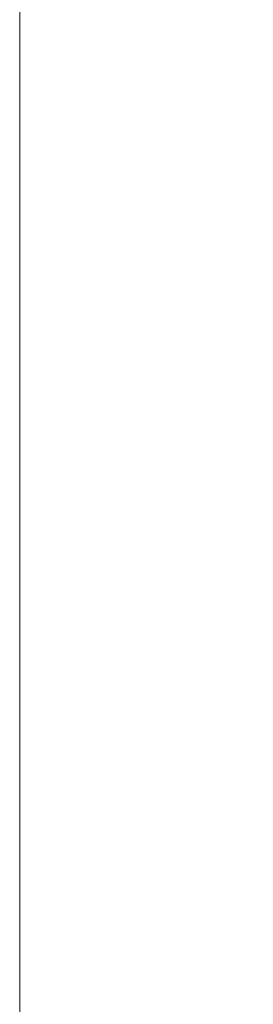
# Model space of a CAD drawing. Header units: millimetres. Extents: x -79464 to -76785, y -3788210 to -3782955.
# Tile 50 of 131: x -78332.67162 to -78332.66932, y -3785138.97348 to -3785138.96379. Entities that reach past the tile are written whole.
import ezdxf

# ---------------------------------------------------------------- set-up
doc = ezdxf.new("R2010")
doc.units = ezdxf.units.MM
doc.header["$LTSCALE"] = 8
doc.header["$MEASUREMENT"] = 0
doc.layers.add('VPM TEMPLATE', color=7, linetype='Continuous')

msp = doc.modelspace()

# ---------------------------------------------------------------- linework, layer by layer
at = {"layer": 'VPM TEMPLATE', "color": 7, "lineweight": 9}
for points in [[(-78327.5190875, -3785142.0659724), (-78327.5190875, -3785139.1339935), (-78328.4623166, -3785139.1339935), (-78328.7763142, -3785139.4776327), (-78331.5713876, -3785139.4776327), (-78331.5713876, -3785139.9759096), (-78332.6716155, -3785139.9759096), (-78332.6716155, -3785137.3568878)], [(-78332.6716155, -3785138.4479423), (-78332.6716155, -3785138.9474465), (-78332.6716155, -3785139.4457233), (-78332.6716155, -3785139.9452275), (-78332.6716155, -3785139.9759096), (-78331.5713876, -3785139.9759096), (-78331.7605279, -3785139.9759096), (-78332.6085688, -3785139.9759096), (-78332.6716155, -3785139.9759096), (-78332.6716155, -3785137.3568878)], [(-78332.6716155, -3785138.4479423), (-78332.6716155, -3785138.9474465), (-78332.6716155, -3785139.4457233), (-78332.6716155, -3785139.9452275), (-78332.6716155, -3785139.9759096), (-78331.5713876, -3785139.9759096), (-78331.7605279, -3785139.9759096), (-78332.6085688, -3785139.9759096), (-78332.6716155, -3785139.9759096), (-78332.6716155, -3785137.3568878)], [(-78332.6716155, -3785138.4479423), (-78332.6716155, -3785138.9474465), (-78332.6716155, -3785139.4457233), (-78332.6716155, -3785139.9452275), (-78332.6716155, -3785139.9759096), (-78331.5713876, -3785139.9759096), (-78331.7605279, -3785139.9759096), (-78332.6085688, -3785139.9759096), (-78332.6716155, -3785139.9759096), (-78332.6716155, -3785137.3568878)], [(-78332.6716155, -3785138.4479423), (-78332.6716155, -3785138.9474465), (-78332.6716155, -3785139.4457233), (-78332.6716155, -3785139.9452275), (-78332.6716155, -3785139.9759096), (-78331.5713876, -3785139.9759096), (-78331.7605279, -3785139.9759096), (-78332.6085688, -3785139.9759096), (-78332.6716155, -3785139.9759096), (-78332.6716155, -3785137.3568878)], [(-78332.6716155, -3785138.4479423), (-78332.6716155, -3785138.9474465), (-78332.6716155, -3785139.4457233), (-78332.6716155, -3785139.9452275), (-78332.6716155, -3785139.9759096), (-78331.5713876, -3785139.9759096), (-78331.7605279, -3785139.9759096), (-78332.6085688, -3785139.9759096), (-78332.6716155, -3785139.9759096), (-78332.6716155, -3785137.3568878)], [(-78332.6716155, -3785138.4479423), (-78332.6716155, -3785138.9474465), (-78332.6716155, -3785139.4457233), (-78332.6716155, -3785139.9452275), (-78332.6716155, -3785139.9759096), (-78331.5713876, -3785139.9759096), (-78331.7605279, -3785139.9759096), (-78332.6085688, -3785139.9759096), (-78332.6716155, -3785139.9759096), (-78332.6716155, -3785137.3568878)], [(-78332.6716155, -3785138.4479423), (-78332.6716155, -3785138.9474465), (-78332.6716155, -3785139.4457233), (-78332.6716155, -3785139.9452275), (-78332.6716155, -3785139.9759096), (-78331.5713876, -3785139.9759096), (-78331.7605279, -3785139.9759096), (-78332.6085688, -3785139.9759096), (-78332.6716155, -3785139.9759096), (-78332.6716155, -3785137.3568878)], [(-78332.6716155, -3785138.4479423), (-78332.6716155, -3785138.9474465), (-78332.6716155, -3785139.4457233), (-78332.6716155, -3785139.9452275), (-78332.6716155, -3785139.9759096), (-78331.5713876, -3785139.9759096), (-78331.7605279, -3785139.9759096), (-78332.6085688, -3785139.9759096), (-78332.6716155, -3785139.9759096), (-78332.6716155, -3785137.3568878)], [(-78332.6716155, -3785138.4479423), (-78332.6716155, -3785138.9474465), (-78332.6716155, -3785139.4457233), (-78332.6716155, -3785139.9452275), (-78332.6716155, -3785139.9759096), (-78331.5713876, -3785139.9759096), (-78331.7605279, -3785139.9759096), (-78332.6085688, -3785139.9759096), (-78332.6716155, -3785139.9759096), (-78332.6716155, -3785137.3568878)], [(-78332.6716155, -3785138.4479423), (-78332.6716155, -3785138.9474465), (-78332.6716155, -3785139.4457233), (-78332.6716155, -3785139.9452275), (-78332.6716155, -3785139.9759096), (-78331.5713876, -3785139.9759096), (-78331.7605279, -3785139.9759096), (-78332.6085688, -3785139.9759096), (-78332.6716155, -3785139.9759096), (-78332.6716155, -3785137.3568878)], [(-78332.6716155, -3785138.4479423), (-78332.6716155, -3785138.9474465), (-78332.6716155, -3785139.4457233), (-78332.6716155, -3785139.9452275), (-78332.6716155, -3785139.9759096), (-78331.5713876, -3785139.9759096), (-78331.7605279, -3785139.9759096), (-78332.6085688, -3785139.9759096), (-78332.6716155, -3785139.9759096), (-78332.6716155, -3785137.3568878)], [(-78332.6716155, -3785138.4479423), (-78332.6716155, -3785138.9474465), (-78332.6716155, -3785139.4457233), (-78332.6716155, -3785139.9452275), (-78332.6716155, -3785139.9759096), (-78331.5713876, -3785139.9759096), (-78331.7605279, -3785139.9759096), (-78332.6085688, -3785139.9759096), (-78332.6716155, -3785139.9759096), (-78332.6716155, -3785137.3568878)], [(-78332.6716155, -3785138.4479423), (-78332.6716155, -3785138.9474465), (-78332.6716155, -3785139.4457233), (-78332.6716155, -3785139.9452275), (-78332.6716155, -3785139.9759096), (-78331.5713876, -3785139.9759096), (-78331.7605279, -3785139.9759096), (-78332.6085688, -3785139.9759096), (-78332.6716155, -3785139.9759096), (-78332.6716155, -3785137.3568878)], [(-78332.6716155, -3785138.4479423), (-78332.6716155, -3785138.9474465), (-78332.6716155, -3785139.4457233), (-78332.6716155, -3785139.9452275), (-78332.6716155, -3785139.9759096), (-78331.5713876, -3785139.9759096), (-78331.7605279, -3785139.9759096), (-78332.6085688, -3785139.9759096), (-78332.6716155, -3785139.9759096), (-78332.6716155, -3785137.3568878)], [(-78332.6716155, -3785138.4479423), (-78332.6716155, -3785138.9474465), (-78332.6716155, -3785139.4457233), (-78332.6716155, -3785139.9452275), (-78332.6716155, -3785139.9759096), (-78331.5713876, -3785139.9759096), (-78331.7605279, -3785139.9759096), (-78332.6085688, -3785139.9759096), (-78332.6716155, -3785139.9759096), (-78332.6716155, -3785137.3568878)], [(-78332.6716155, -3785138.4479423), (-78332.6716155, -3785138.9474465), (-78332.6716155, -3785139.4457233), (-78332.6716155, -3785139.9452275), (-78332.6716155, -3785139.9759096), (-78331.5713876, -3785139.9759096), (-78331.7605279, -3785139.9759096), (-78332.6085688, -3785139.9759096), (-78332.6716155, -3785139.9759096), (-78332.6716155, -3785137.3568878)], [(-78332.6716155, -3785138.4479423), (-78332.6716155, -3785138.9474465), (-78332.6716155, -3785139.4457233), (-78332.6716155, -3785139.9452275), (-78332.6716155, -3785139.9759096), (-78331.5713876, -3785139.9759096), (-78331.7605279, -3785139.9759096), (-78332.6085688, -3785139.9759096), (-78332.6716155, -3785139.9759096), (-78332.6716155, -3785137.3568878)], [(-78332.6716155, -3785138.4479423), (-78332.6716155, -3785138.9474465), (-78332.6716155, -3785139.4457233), (-78332.6716155, -3785139.9452275), (-78332.6716155, -3785139.9759096), (-78331.5713876, -3785139.9759096), (-78331.7605279, -3785139.9759096), (-78332.6085688, -3785139.9759096), (-78332.6716155, -3785139.9759096), (-78332.6716155, -3785137.3568878)], [(-78332.6716155, -3785138.4479423), (-78332.6716155, -3785138.9474465), (-78332.6716155, -3785139.4457233), (-78332.6716155, -3785139.9452275), (-78332.6716155, -3785139.9759096), (-78331.5713876, -3785139.9759096), (-78331.7605279, -3785139.9759096), (-78332.6085688, -3785139.9759096), (-78332.6716155, -3785139.9759096), (-78332.6716155, -3785137.3568878)], [(-78332.6716155, -3785138.4479423), (-78332.6716155, -3785138.9474465), (-78332.6716155, -3785139.4457233), (-78332.6716155, -3785139.9452275), (-78332.6716155, -3785139.9759096), (-78331.5713876, -3785139.9759096), (-78331.7605279, -3785139.9759096), (-78332.6085688, -3785139.9759096), (-78332.6716155, -3785139.9759096), (-78332.6716155, -3785137.3568878)], [(-78332.6716155, -3785138.4479423), (-78332.6716155, -3785138.9474465), (-78332.6716155, -3785139.4457233), (-78332.6716155, -3785139.9452275), (-78332.6716155, -3785139.9759096), (-78331.5713876, -3785139.9759096), (-78331.7605279, -3785139.9759096), (-78332.6085688, -3785139.9759096), (-78332.6716155, -3785139.9759096), (-78332.6716155, -3785137.3568878)], [(-78332.6716155, -3785138.4479423), (-78332.6716155, -3785138.9474465), (-78332.6716155, -3785139.4457233), (-78332.6716155, -3785139.9452275), (-78332.6716155, -3785139.9759096), (-78331.5713876, -3785139.9759096), (-78331.7605279, -3785139.9759096), (-78332.6085688, -3785139.9759096), (-78332.6716155, -3785139.9759096), (-78332.6716155, -3785137.3568878)], [(-78332.6716155, -3785138.4479423), (-78332.6716155, -3785138.9474465), (-78332.6716155, -3785139.4457233), (-78332.6716155, -3785139.9452275), (-78332.6716155, -3785139.9759096), (-78331.5713876, -3785139.9759096), (-78331.7605279, -3785139.9759096), (-78332.6085688, -3785139.9759096), (-78332.6716155, -3785139.9759096), (-78332.6716155, -3785137.3568878)], [(-78332.6716155, -3785138.4479423), (-78332.6716155, -3785138.9474465), (-78332.6716155, -3785139.4457233), (-78332.6716155, -3785139.9452275), (-78332.6716155, -3785139.9759096), (-78331.5713876, -3785139.9759096), (-78331.7605279, -3785139.9759096), (-78332.6085688, -3785139.9759096), (-78332.6716155, -3785139.9759096), (-78332.6716155, -3785137.3568878)], [(-78332.6716155, -3785138.4479423), (-78332.6716155, -3785138.9474465), (-78332.6716155, -3785139.4457233), (-78332.6716155, -3785139.9452275), (-78332.6716155, -3785139.9759096), (-78331.5713876, -3785139.9759096), (-78331.7605279, -3785139.9759096), (-78332.6085688, -3785139.9759096), (-78332.6716155, -3785139.9759096), (-78332.6716155, -3785137.3568878)], [(-78332.6716155, -3785138.4479423), (-78332.6716155, -3785138.9474465), (-78332.6716155, -3785139.4457233), (-78332.6716155, -3785139.9452275), (-78332.6716155, -3785139.9759096), (-78331.5713876, -3785139.9759096), (-78331.7605279, -3785139.9759096), (-78332.6085688, -3785139.9759096), (-78332.6716155, -3785139.9759096), (-78332.6716155, -3785137.3568878)], [(-78332.6716155, -3785138.4479423), (-78332.6716155, -3785138.9474465), (-78332.6716155, -3785139.4457233), (-78332.6716155, -3785139.9452275), (-78332.6716155, -3785139.9759096), (-78331.5713876, -3785139.9759096), (-78331.7605279, -3785139.9759096), (-78332.6085688, -3785139.9759096), (-78332.6716155, -3785139.9759096), (-78332.6716155, -3785137.3568878)], [(-78332.6716155, -3785138.4479423), (-78332.6716155, -3785138.9474465), (-78332.6716155, -3785139.4457233), (-78332.6716155, -3785139.9452275), (-78332.6716155, -3785139.9759096), (-78331.5713876, -3785139.9759096), (-78331.7605279, -3785139.9759096), (-78332.6085688, -3785139.9759096), (-78332.6716155, -3785139.9759096), (-78332.6716155, -3785137.3568878)], [(-78332.6716155, -3785138.4479423), (-78332.6716155, -3785138.9474465), (-78332.6716155, -3785139.4457233), (-78332.6716155, -3785139.9452275), (-78332.6716155, -3785139.9759096), (-78331.5713876, -3785139.9759096), (-78331.7605279, -3785139.9759096), (-78332.6085688, -3785139.9759096), (-78332.6716155, -3785139.9759096), (-78332.6716155, -3785137.3568878)], [(-78332.6716155, -3785138.4479423), (-78332.6716155, -3785138.9474465), (-78332.6716155, -3785139.4457233), (-78332.6716155, -3785139.9452275), (-78332.6716155, -3785139.9759096), (-78331.5713876, -3785139.9759096), (-78331.7605279, -3785139.9759096), (-78332.6085688, -3785139.9759096), (-78332.6716155, -3785139.9759096), (-78332.6716155, -3785137.3568878)], [(-78332.6716155, -3785138.4479423), (-78332.6716155, -3785138.9474465), (-78332.6716155, -3785139.4457233), (-78332.6716155, -3785139.9452275), (-78332.6716155, -3785139.9759096), (-78331.5713876, -3785139.9759096), (-78331.7605279, -3785139.9759096), (-78332.6085688, -3785139.9759096), (-78332.6716155, -3785139.9759096), (-78332.6716155, -3785137.3568878)], [(-78332.6716155, -3785138.4479423), (-78332.6716155, -3785138.9474465), (-78332.6716155, -3785139.4457233), (-78332.6716155, -3785139.9452275), (-78332.6716155, -3785139.9759096), (-78331.5713876, -3785139.9759096), (-78331.7605279, -3785139.9759096), (-78332.6085688, -3785139.9759096), (-78332.6716155, -3785139.9759096), (-78332.6716155, -3785137.3568878)], [(-78332.6716155, -3785138.4479423), (-78332.6716155, -3785138.9474465), (-78332.6716155, -3785139.4457233), (-78332.6716155, -3785139.9452275), (-78332.6716155, -3785139.9759096), (-78331.5713876, -3785139.9759096), (-78331.7605279, -3785139.9759096), (-78332.6085688, -3785139.9759096), (-78332.6716155, -3785139.9759096), (-78332.6716155, -3785137.3568878)], [(-78332.6716155, -3785138.4479423), (-78332.6716155, -3785138.9474465), (-78332.6716155, -3785139.4457233), (-78332.6716155, -3785139.9452275), (-78332.6716155, -3785139.9759096), (-78331.5713876, -3785139.9759096), (-78331.7605279, -3785139.9759096), (-78332.6085688, -3785139.9759096), (-78332.6716155, -3785139.9759096), (-78332.6716155, -3785137.3568878)], [(-78332.6716155, -3785138.4479423), (-78332.6716155, -3785138.9474465), (-78332.6716155, -3785139.4457233), (-78332.6716155, -3785139.9452275), (-78332.6716155, -3785139.9759096), (-78331.5713876, -3785139.9759096), (-78331.7605279, -3785139.9759096), (-78332.6085688, -3785139.9759096), (-78332.6716155, -3785139.9759096), (-78332.6716155, -3785137.3568878)], [(-78332.6716155, -3785138.4479423), (-78332.6716155, -3785138.9474465), (-78332.6716155, -3785139.4457233), (-78332.6716155, -3785139.9452275), (-78332.6716155, -3785139.9759096), (-78331.5713876, -3785139.9759096), (-78331.7605279, -3785139.9759096), (-78332.6085688, -3785139.9759096), (-78332.6716155, -3785139.9759096), (-78332.6716155, -3785137.3568878)], [(-78332.6716155, -3785138.4479423), (-78332.6716155, -3785138.9474465), (-78332.6716155, -3785139.4457233), (-78332.6716155, -3785139.9452275), (-78332.6716155, -3785139.9759096), (-78331.5713876, -3785139.9759096), (-78331.7605279, -3785139.9759096), (-78332.6085688, -3785139.9759096), (-78332.6716155, -3785139.9759096), (-78332.6716155, -3785137.3568878)], [(-78332.6716155, -3785138.4479423), (-78332.6716155, -3785138.9474465), (-78332.6716155, -3785139.4457233), (-78332.6716155, -3785139.9452275), (-78332.6716155, -3785139.9759096), (-78331.5713876, -3785139.9759096), (-78331.7605279, -3785139.9759096), (-78332.6085688, -3785139.9759096), (-78332.6716155, -3785139.9759096), (-78332.6716155, -3785137.3568878)], [(-78332.6716155, -3785138.4479423), (-78332.6716155, -3785138.9474465), (-78332.6716155, -3785139.4457233), (-78332.6716155, -3785139.9452275), (-78332.6716155, -3785139.9759096), (-78331.5713876, -3785139.9759096), (-78331.7605279, -3785139.9759096), (-78332.6085688, -3785139.9759096), (-78332.6716155, -3785139.9759096), (-78332.6716155, -3785137.3568878)], [(-78332.6716155, -3785138.4479423), (-78332.6716155, -3785138.9474465), (-78332.6716155, -3785139.4457233), (-78332.6716155, -3785139.9452275), (-78332.6716155, -3785139.9759096), (-78331.5713876, -3785139.9759096), (-78331.7605279, -3785139.9759096), (-78332.6085688, -3785139.9759096), (-78332.6716155, -3785139.9759096), (-78332.6716155, -3785137.3568878)], [(-78332.6716155, -3785138.4479423), (-78332.6716155, -3785138.9474465), (-78332.6716155, -3785139.4457233), (-78332.6716155, -3785139.9452275), (-78332.6716155, -3785139.9759096), (-78331.5713876, -3785139.9759096), (-78331.7605279, -3785139.9759096), (-78332.6085688, -3785139.9759096), (-78332.6716155, -3785139.9759096), (-78332.6716155, -3785137.3568878)], [(-78332.6716155, -3785138.4479423), (-78332.6716155, -3785138.9474465), (-78332.6716155, -3785139.4457233), (-78332.6716155, -3785139.9452275), (-78332.6716155, -3785139.9759096), (-78331.5713876, -3785139.9759096), (-78331.7605279, -3785139.9759096), (-78332.6085688, -3785139.9759096), (-78332.6716155, -3785139.9759096), (-78332.6716155, -3785137.3568878)], [(-78332.6716155, -3785138.4479423), (-78332.6716155, -3785138.9474465), (-78332.6716155, -3785139.4457233), (-78332.6716155, -3785139.9452275), (-78332.6716155, -3785139.9759096), (-78331.5713876, -3785139.9759096), (-78331.7605279, -3785139.9759096), (-78332.6085688, -3785139.9759096), (-78332.6716155, -3785139.9759096), (-78332.6716155, -3785137.3568878)], [(-78332.6716155, -3785138.4479423), (-78332.6716155, -3785138.9474465), (-78332.6716155, -3785139.4457233), (-78332.6716155, -3785139.9452275), (-78332.6716155, -3785139.9759096), (-78331.5713876, -3785139.9759096), (-78331.7605279, -3785139.9759096), (-78332.6085688, -3785139.9759096), (-78332.6716155, -3785139.9759096), (-78332.6716155, -3785137.3568878)], [(-78332.6716155, -3785138.4479423), (-78332.6716155, -3785138.9474465), (-78332.6716155, -3785139.4457233), (-78332.6716155, -3785139.9452275), (-78332.6716155, -3785139.9759096), (-78331.5713876, -3785139.9759096), (-78331.7605279, -3785139.9759096), (-78332.6085688, -3785139.9759096), (-78332.6716155, -3785139.9759096), (-78332.6716155, -3785137.3568878)], [(-78332.6716155, -3785138.4479423), (-78332.6716155, -3785138.9474465), (-78332.6716155, -3785139.4457233), (-78332.6716155, -3785139.9452275), (-78332.6716155, -3785139.9759096), (-78331.5713876, -3785139.9759096), (-78331.7605279, -3785139.9759096), (-78332.6085688, -3785139.9759096), (-78332.6716155, -3785139.9759096), (-78332.6716155, -3785137.3568878)], [(-78332.6716155, -3785138.4479423), (-78332.6716155, -3785138.9474465), (-78332.6716155, -3785139.4457233), (-78332.6716155, -3785139.9452275), (-78332.6716155, -3785139.9759096), (-78331.5713876, -3785139.9759096), (-78331.7605279, -3785139.9759096), (-78332.6085688, -3785139.9759096), (-78332.6716155, -3785139.9759096), (-78332.6716155, -3785137.3568878)], [(-78332.6716155, -3785138.4479423), (-78332.6716155, -3785138.9474465), (-78332.6716155, -3785139.4457233), (-78332.6716155, -3785139.9452275), (-78332.6716155, -3785139.9759096), (-78331.5713876, -3785139.9759096), (-78331.7605279, -3785139.9759096), (-78332.6085688, -3785139.9759096), (-78332.6716155, -3785139.9759096), (-78332.6716155, -3785137.3568878)], [(-78332.6716155, -3785138.4479423), (-78332.6716155, -3785138.9474465), (-78332.6716155, -3785139.4457233), (-78332.6716155, -3785139.9452275), (-78332.6716155, -3785139.9759096), (-78331.5713876, -3785139.9759096), (-78331.7605279, -3785139.9759096), (-78332.6085688, -3785139.9759096), (-78332.6716155, -3785139.9759096), (-78332.6716155, -3785137.3568878)], [(-78332.6716155, -3785138.4479423), (-78332.6716155, -3785138.9474465), (-78332.6716155, -3785139.4457233), (-78332.6716155, -3785139.9452275), (-78332.6716155, -3785139.9759096), (-78331.5713876, -3785139.9759096), (-78331.7605279, -3785139.9759096), (-78332.6085688, -3785139.9759096), (-78332.6716155, -3785139.9759096), (-78332.6716155, -3785137.3568878)], [(-78332.6716155, -3785138.4479423), (-78332.6716155, -3785138.9474465), (-78332.6716155, -3785139.4457233), (-78332.6716155, -3785139.9452275), (-78332.6716155, -3785139.9759096), (-78331.5713876, -3785139.9759096), (-78331.7605279, -3785139.9759096), (-78332.6085688, -3785139.9759096), (-78332.6716155, -3785139.9759096), (-78332.6716155, -3785137.3568878)], [(-78332.6716155, -3785138.4479423), (-78332.6716155, -3785138.9474465), (-78332.6716155, -3785139.4457233), (-78332.6716155, -3785139.9452275), (-78332.6716155, -3785139.9759096), (-78331.5713876, -3785139.9759096), (-78331.7605279, -3785139.9759096), (-78332.6085688, -3785139.9759096), (-78332.6716155, -3785139.9759096), (-78332.6716155, -3785137.3568878)], [(-78332.6716155, -3785138.4479423), (-78332.6716155, -3785138.9474465), (-78332.6716155, -3785139.4457233), (-78332.6716155, -3785139.9452275), (-78332.6716155, -3785139.9759096), (-78331.5713876, -3785139.9759096), (-78331.7605279, -3785139.9759096), (-78332.6085688, -3785139.9759096), (-78332.6716155, -3785139.9759096), (-78332.6716155, -3785137.3568878)], [(-78332.6716155, -3785138.4479423), (-78332.6716155, -3785138.9474465), (-78332.6716155, -3785139.4457233), (-78332.6716155, -3785139.9452275), (-78332.6716155, -3785139.9759096), (-78331.5713876, -3785139.9759096), (-78331.7605279, -3785139.9759096), (-78332.6085688, -3785139.9759096), (-78332.6716155, -3785139.9759096), (-78332.6716155, -3785137.3568878)], [(-78332.6716155, -3785138.4479423), (-78332.6716155, -3785138.9474465), (-78332.6716155, -3785139.4457233), (-78332.6716155, -3785139.9452275), (-78332.6716155, -3785139.9759096), (-78331.5713876, -3785139.9759096), (-78331.7605279, -3785139.9759096), (-78332.6085688, -3785139.9759096), (-78332.6716155, -3785139.9759096), (-78332.6716155, -3785137.3568878)], [(-78332.6716155, -3785138.4479423), (-78332.6716155, -3785138.9474465), (-78332.6716155, -3785139.4457233), (-78332.6716155, -3785139.9452275), (-78332.6716155, -3785139.9759096), (-78331.5713876, -3785139.9759096), (-78331.7605279, -3785139.9759096), (-78332.6085688, -3785139.9759096), (-78332.6716155, -3785139.9759096), (-78332.6716155, -3785137.3568878)], [(-78332.6716155, -3785138.4479423), (-78332.6716155, -3785138.9474465), (-78332.6716155, -3785139.4457233), (-78332.6716155, -3785139.9452275), (-78332.6716155, -3785139.9759096), (-78331.5713876, -3785139.9759096), (-78331.7605279, -3785139.9759096), (-78332.6085688, -3785139.9759096), (-78332.6716155, -3785139.9759096), (-78332.6716155, -3785137.3568878)], [(-78332.6716155, -3785138.4479423), (-78332.6716155, -3785138.9474465), (-78332.6716155, -3785139.4457233), (-78332.6716155, -3785139.9452275), (-78332.6716155, -3785139.9759096), (-78331.5713876, -3785139.9759096), (-78331.7605279, -3785139.9759096), (-78332.6085688, -3785139.9759096), (-78332.6716155, -3785139.9759096), (-78332.6716155, -3785137.3568878)], [(-78332.6716155, -3785138.4479423), (-78332.6716155, -3785138.9474465), (-78332.6716155, -3785139.4457233), (-78332.6716155, -3785139.9452275), (-78332.6716155, -3785139.9759096), (-78331.5713876, -3785139.9759096), (-78331.7605279, -3785139.9759096), (-78332.6085688, -3785139.9759096), (-78332.6716155, -3785139.9759096), (-78332.6716155, -3785137.3568878)], [(-78332.6716155, -3785138.4479423), (-78332.6716155, -3785138.9474465), (-78332.6716155, -3785139.4457233), (-78332.6716155, -3785139.9452275), (-78332.6716155, -3785139.9759096), (-78331.5713876, -3785139.9759096), (-78331.7605279, -3785139.9759096), (-78332.6085688, -3785139.9759096), (-78332.6716155, -3785139.9759096), (-78332.6716155, -3785137.3568878)], [(-78332.6716155, -3785138.4479423), (-78332.6716155, -3785138.9474465), (-78332.6716155, -3785139.4457233), (-78332.6716155, -3785139.9452275), (-78332.6716155, -3785139.9759096), (-78331.5713876, -3785139.9759096), (-78331.7605279, -3785139.9759096), (-78332.6085688, -3785139.9759096), (-78332.6716155, -3785139.9759096), (-78332.6716155, -3785137.3568878)], [(-78332.6716155, -3785138.4479423), (-78332.6716155, -3785138.9474465), (-78332.6716155, -3785139.4457233), (-78332.6716155, -3785139.9452275), (-78332.6716155, -3785139.9759096), (-78331.5713876, -3785139.9759096), (-78331.7605279, -3785139.9759096), (-78332.6085688, -3785139.9759096), (-78332.6716155, -3785139.9759096), (-78332.6716155, -3785137.3568878)], [(-78332.6716155, -3785138.4479423), (-78332.6716155, -3785138.9474465), (-78332.6716155, -3785139.4457233), (-78332.6716155, -3785139.9452275), (-78332.6716155, -3785139.9759096), (-78331.5713876, -3785139.9759096), (-78331.7605279, -3785139.9759096), (-78332.6085688, -3785139.9759096), (-78332.6716155, -3785139.9759096), (-78332.6716155, -3785137.3568878)], [(-78332.6716155, -3785138.4479423), (-78332.6716155, -3785138.9474465), (-78332.6716155, -3785139.4457233), (-78332.6716155, -3785139.9452275), (-78332.6716155, -3785139.9759096), (-78331.5713876, -3785139.9759096), (-78331.7605279, -3785139.9759096), (-78332.6085688, -3785139.9759096), (-78332.6716155, -3785139.9759096), (-78332.6716155, -3785137.3568878)], [(-78332.6716155, -3785138.4479423), (-78332.6716155, -3785138.9474465), (-78332.6716155, -3785139.4457233), (-78332.6716155, -3785139.9452275), (-78332.6716155, -3785139.9759096), (-78331.5713876, -3785139.9759096), (-78331.7605279, -3785139.9759096), (-78332.6085688, -3785139.9759096), (-78332.6716155, -3785139.9759096), (-78332.6716155, -3785137.3568878)], [(-78332.6716155, -3785138.4479423), (-78332.6716155, -3785138.9474465), (-78332.6716155, -3785139.4457233), (-78332.6716155, -3785139.9452275), (-78332.6716155, -3785139.9759096), (-78331.5713876, -3785139.9759096), (-78331.7605279, -3785139.9759096), (-78332.6085688, -3785139.9759096), (-78332.6716155, -3785139.9759096), (-78332.6716155, -3785137.3568878)], [(-78332.6716155, -3785138.4479423), (-78332.6716155, -3785138.9474465), (-78332.6716155, -3785139.4457233), (-78332.6716155, -3785139.9452275), (-78332.6716155, -3785139.9759096), (-78331.5713876, -3785139.9759096), (-78331.7605279, -3785139.9759096), (-78332.6085688, -3785139.9759096), (-78332.6716155, -3785139.9759096), (-78332.6716155, -3785137.3568878)], [(-78332.6716155, -3785138.4479423), (-78332.6716155, -3785138.9474465), (-78332.6716155, -3785139.4457233), (-78332.6716155, -3785139.9452275), (-78332.6716155, -3785139.9759096), (-78331.5713876, -3785139.9759096), (-78331.7605279, -3785139.9759096), (-78332.6085688, -3785139.9759096), (-78332.6716155, -3785139.9759096), (-78332.6716155, -3785137.3568878)], [(-78332.6716155, -3785138.4479423), (-78332.6716155, -3785138.9474465), (-78332.6716155, -3785139.4457233), (-78332.6716155, -3785139.9452275), (-78332.6716155, -3785139.9759096), (-78331.5713876, -3785139.9759096), (-78331.7605279, -3785139.9759096), (-78332.6085688, -3785139.9759096), (-78332.6716155, -3785139.9759096), (-78332.6716155, -3785137.3568878)], [(-78332.6716155, -3785138.4479423), (-78332.6716155, -3785138.9474465), (-78332.6716155, -3785139.4457233), (-78332.6716155, -3785139.9452275), (-78332.6716155, -3785139.9759096), (-78331.5713876, -3785139.9759096), (-78331.7605279, -3785139.9759096), (-78332.6085688, -3785139.9759096), (-78332.6716155, -3785139.9759096), (-78332.6716155, -3785137.3568878)], [(-78332.6716155, -3785138.4479423), (-78332.6716155, -3785138.9474465), (-78332.6716155, -3785139.4457233), (-78332.6716155, -3785139.9452275), (-78332.6716155, -3785139.9759096), (-78331.5713876, -3785139.9759096), (-78331.7605279, -3785139.9759096), (-78332.6085688, -3785139.9759096), (-78332.6716155, -3785139.9759096), (-78332.6716155, -3785137.3568878)], [(-78332.6716155, -3785138.4479423), (-78332.6716155, -3785138.9474465), (-78332.6716155, -3785139.4457233), (-78332.6716155, -3785139.9452275), (-78332.6716155, -3785139.9759096), (-78331.5713876, -3785139.9759096), (-78331.7605279, -3785139.9759096), (-78332.6085688, -3785139.9759096), (-78332.6716155, -3785139.9759096), (-78332.6716155, -3785137.3568878)], [(-78332.6716155, -3785138.4479423), (-78332.6716155, -3785138.9474465), (-78332.6716155, -3785139.4457233), (-78332.6716155, -3785139.9452275), (-78332.6716155, -3785139.9759096), (-78331.5713876, -3785139.9759096), (-78331.7605279, -3785139.9759096), (-78332.6085688, -3785139.9759096), (-78332.6716155, -3785139.9759096), (-78332.6716155, -3785137.3568878)], [(-78332.6716155, -3785138.4479423), (-78332.6716155, -3785138.9474465), (-78332.6716155, -3785139.4457233), (-78332.6716155, -3785139.9452275), (-78332.6716155, -3785139.9759096), (-78331.5713876, -3785139.9759096), (-78331.7605279, -3785139.9759096), (-78332.6085688, -3785139.9759096), (-78332.6716155, -3785139.9759096), (-78332.6716155, -3785137.3568878)], [(-78332.6716155, -3785138.4479423), (-78332.6716155, -3785138.9474465), (-78332.6716155, -3785139.4457233), (-78332.6716155, -3785139.9452275), (-78332.6716155, -3785139.9759096), (-78331.5713876, -3785139.9759096), (-78331.7605279, -3785139.9759096), (-78332.6085688, -3785139.9759096), (-78332.6716155, -3785139.9759096), (-78332.6716155, -3785137.3568878)], [(-78332.6716155, -3785138.4479423), (-78332.6716155, -3785138.9474465), (-78332.6716155, -3785139.4457233), (-78332.6716155, -3785139.9452275), (-78332.6716155, -3785139.9759096), (-78331.5713876, -3785139.9759096), (-78331.7605279, -3785139.9759096), (-78332.6085688, -3785139.9759096), (-78332.6716155, -3785139.9759096), (-78332.6716155, -3785137.3568878)], [(-78332.6716155, -3785138.4479423), (-78332.6716155, -3785138.9474465), (-78332.6716155, -3785139.4457233), (-78332.6716155, -3785139.9452275), (-78332.6716155, -3785139.9759096), (-78331.5713876, -3785139.9759096), (-78331.7605279, -3785139.9759096), (-78332.6085688, -3785139.9759096), (-78332.6716155, -3785139.9759096), (-78332.6716155, -3785137.3568878)], [(-78332.6716155, -3785138.4479423), (-78332.6716155, -3785138.9474465), (-78332.6716155, -3785139.4457233), (-78332.6716155, -3785139.9452275), (-78332.6716155, -3785139.9759096), (-78331.5713876, -3785139.9759096), (-78331.7605279, -3785139.9759096), (-78332.6085688, -3785139.9759096), (-78332.6716155, -3785139.9759096), (-78332.6716155, -3785137.3568878)], [(-78332.6716155, -3785138.4479423), (-78332.6716155, -3785138.9474465), (-78332.6716155, -3785139.4457233), (-78332.6716155, -3785139.9452275), (-78332.6716155, -3785139.9759096), (-78331.5713876, -3785139.9759096), (-78331.7605279, -3785139.9759096), (-78332.6085688, -3785139.9759096), (-78332.6716155, -3785139.9759096), (-78332.6716155, -3785137.3568878)], [(-78332.6716155, -3785138.4479423), (-78332.6716155, -3785138.9474465), (-78332.6716155, -3785139.4457233), (-78332.6716155, -3785139.9452275), (-78332.6716155, -3785139.9759096), (-78331.5713876, -3785139.9759096), (-78331.7605279, -3785139.9759096), (-78332.6085688, -3785139.9759096), (-78332.6716155, -3785139.9759096), (-78332.6716155, -3785137.3568878)], [(-78332.6716155, -3785138.4479423), (-78332.6716155, -3785138.9474465), (-78332.6716155, -3785139.4457233), (-78332.6716155, -3785139.9452275), (-78332.6716155, -3785139.9759096), (-78331.5713876, -3785139.9759096), (-78331.7605279, -3785139.9759096), (-78332.6085688, -3785139.9759096), (-78332.6716155, -3785139.9759096), (-78332.6716155, -3785137.3568878)], [(-78332.6716155, -3785138.4479423), (-78332.6716155, -3785138.9474465), (-78332.6716155, -3785139.4457233), (-78332.6716155, -3785139.9452275), (-78332.6716155, -3785139.9759096), (-78331.5713876, -3785139.9759096), (-78331.7605279, -3785139.9759096), (-78332.6085688, -3785139.9759096), (-78332.6716155, -3785139.9759096), (-78332.6716155, -3785137.3568878)], [(-78332.6716155, -3785138.4479423), (-78332.6716155, -3785138.9474465), (-78332.6716155, -3785139.4457233), (-78332.6716155, -3785139.9452275), (-78332.6716155, -3785139.9759096), (-78331.5713876, -3785139.9759096), (-78331.7605279, -3785139.9759096), (-78332.6085688, -3785139.9759096), (-78332.6716155, -3785139.9759096), (-78332.6716155, -3785137.3568878)], [(-78332.6716155, -3785138.4479423), (-78332.6716155, -3785138.9474465), (-78332.6716155, -3785139.4457233), (-78332.6716155, -3785139.9452275), (-78332.6716155, -3785139.9759096), (-78331.5713876, -3785139.9759096), (-78331.7605279, -3785139.9759096), (-78332.6085688, -3785139.9759096), (-78332.6716155, -3785139.9759096), (-78332.6716155, -3785137.3568878)], [(-78332.6716155, -3785138.4479423), (-78332.6716155, -3785138.9474465), (-78332.6716155, -3785139.4457233), (-78332.6716155, -3785139.9452275), (-78332.6716155, -3785139.9759096), (-78331.5713876, -3785139.9759096), (-78331.7605279, -3785139.9759096), (-78332.6085688, -3785139.9759096), (-78332.6716155, -3785139.9759096), (-78332.6716155, -3785137.3568878)], [(-78332.6716155, -3785138.4479423), (-78332.6716155, -3785138.9474465), (-78332.6716155, -3785139.4457233), (-78332.6716155, -3785139.9452275), (-78332.6716155, -3785139.9759096), (-78331.5713876, -3785139.9759096), (-78331.7605279, -3785139.9759096), (-78332.6085688, -3785139.9759096), (-78332.6716155, -3785139.9759096), (-78332.6716155, -3785137.3568878)], [(-78332.6716155, -3785138.4479423), (-78332.6716155, -3785138.9474465), (-78332.6716155, -3785139.4457233), (-78332.6716155, -3785139.9452275), (-78332.6716155, -3785139.9759096), (-78331.5713876, -3785139.9759096), (-78331.7605279, -3785139.9759096), (-78332.6085688, -3785139.9759096), (-78332.6716155, -3785139.9759096), (-78332.6716155, -3785137.3568878)], [(-78332.6716155, -3785138.4479423), (-78332.6716155, -3785138.9474465), (-78332.6716155, -3785139.4457233), (-78332.6716155, -3785139.9452275), (-78332.6716155, -3785139.9759096), (-78331.5713876, -3785139.9759096), (-78331.7605279, -3785139.9759096), (-78332.6085688, -3785139.9759096), (-78332.6716155, -3785139.9759096), (-78332.6716155, -3785137.3568878)], [(-78332.6716155, -3785138.4479423), (-78332.6716155, -3785138.9474465), (-78332.6716155, -3785139.4457233), (-78332.6716155, -3785139.9452275), (-78332.6716155, -3785139.9759096), (-78331.5713876, -3785139.9759096), (-78331.7605279, -3785139.9759096), (-78332.6085688, -3785139.9759096), (-78332.6716155, -3785139.9759096), (-78332.6716155, -3785137.3568878)], [(-78332.6716155, -3785138.4479423), (-78332.6716155, -3785138.9474465), (-78332.6716155, -3785139.4457233), (-78332.6716155, -3785139.9452275), (-78332.6716155, -3785139.9759096), (-78331.5713876, -3785139.9759096), (-78331.7605279, -3785139.9759096), (-78332.6085688, -3785139.9759096), (-78332.6716155, -3785139.9759096), (-78332.6716155, -3785137.3568878)], [(-78332.6716155, -3785138.4479423), (-78332.6716155, -3785138.9474465), (-78332.6716155, -3785139.4457233), (-78332.6716155, -3785139.9452275), (-78332.6716155, -3785139.9759096), (-78331.5713876, -3785139.9759096), (-78331.7605279, -3785139.9759096), (-78332.6085688, -3785139.9759096), (-78332.6716155, -3785139.9759096), (-78332.6716155, -3785137.3568878)], [(-78332.6716155, -3785138.4479423), (-78332.6716155, -3785138.9474465), (-78332.6716155, -3785139.4457233), (-78332.6716155, -3785139.9452275), (-78332.6716155, -3785139.9759096), (-78331.5713876, -3785139.9759096), (-78331.7605279, -3785139.9759096), (-78332.6085688, -3785139.9759096), (-78332.6716155, -3785139.9759096), (-78332.6716155, -3785137.3568878)], [(-78332.6716155, -3785138.4479423), (-78332.6716155, -3785138.9474465), (-78332.6716155, -3785139.4457233), (-78332.6716155, -3785139.9452275), (-78332.6716155, -3785139.9759096), (-78331.5713876, -3785139.9759096), (-78331.7605279, -3785139.9759096), (-78332.6085688, -3785139.9759096), (-78332.6716155, -3785139.9759096), (-78332.6716155, -3785137.3568878)], [(-78332.6716155, -3785138.4479423), (-78332.6716155, -3785138.9474465), (-78332.6716155, -3785139.4457233), (-78332.6716155, -3785139.9452275), (-78332.6716155, -3785139.9759096), (-78331.5713876, -3785139.9759096), (-78331.7605279, -3785139.9759096), (-78332.6085688, -3785139.9759096), (-78332.6716155, -3785139.9759096), (-78332.6716155, -3785137.3568878)], [(-78332.6716155, -3785138.4479423), (-78332.6716155, -3785138.9474465), (-78332.6716155, -3785139.4457233), (-78332.6716155, -3785139.9452275), (-78332.6716155, -3785139.9759096), (-78331.5713876, -3785139.9759096), (-78331.7605279, -3785139.9759096), (-78332.6085688, -3785139.9759096), (-78332.6716155, -3785139.9759096), (-78332.6716155, -3785137.3568878)], [(-78332.6716155, -3785138.4479423), (-78332.6716155, -3785138.9474465), (-78332.6716155, -3785139.4457233), (-78332.6716155, -3785139.9452275), (-78332.6716155, -3785139.9759096), (-78331.5713876, -3785139.9759096), (-78331.7605279, -3785139.9759096), (-78332.6085688, -3785139.9759096), (-78332.6716155, -3785139.9759096), (-78332.6716155, -3785137.3568878)], [(-78332.6716155, -3785138.4479423), (-78332.6716155, -3785138.9474465), (-78332.6716155, -3785139.4457233), (-78332.6716155, -3785139.9452275), (-78332.6716155, -3785139.9759096), (-78331.5713876, -3785139.9759096), (-78331.7605279, -3785139.9759096), (-78332.6085688, -3785139.9759096), (-78332.6716155, -3785139.9759096), (-78332.6716155, -3785137.3568878)], [(-78332.6716155, -3785138.4479423), (-78332.6716155, -3785138.9474465), (-78332.6716155, -3785139.4457233), (-78332.6716155, -3785139.9452275), (-78332.6716155, -3785139.9759096), (-78331.5713876, -3785139.9759096), (-78331.7605279, -3785139.9759096), (-78332.6085688, -3785139.9759096), (-78332.6716155, -3785139.9759096), (-78332.6716155, -3785137.3568878)], [(-78332.6716155, -3785138.4479423), (-78332.6716155, -3785138.9474465), (-78332.6716155, -3785139.4457233), (-78332.6716155, -3785139.9452275), (-78332.6716155, -3785139.9759096), (-78331.5713876, -3785139.9759096), (-78331.7605279, -3785139.9759096), (-78332.6085688, -3785139.9759096), (-78332.6716155, -3785139.9759096), (-78332.6716155, -3785137.3568878)], [(-78332.6716155, -3785138.4479423), (-78332.6716155, -3785138.9474465), (-78332.6716155, -3785139.4457233), (-78332.6716155, -3785139.9452275), (-78332.6716155, -3785139.9759096), (-78331.5713876, -3785139.9759096), (-78331.7605279, -3785139.9759096), (-78332.6085688, -3785139.9759096), (-78332.6716155, -3785139.9759096), (-78332.6716155, -3785137.3568878)], [(-78332.6716155, -3785138.4479423), (-78332.6716155, -3785138.9474465), (-78332.6716155, -3785139.4457233), (-78332.6716155, -3785139.9452275), (-78332.6716155, -3785139.9759096), (-78331.5713876, -3785139.9759096), (-78331.7605279, -3785139.9759096), (-78332.6085688, -3785139.9759096), (-78332.6716155, -3785139.9759096), (-78332.6716155, -3785137.3568878)], [(-78332.6716155, -3785138.4479423), (-78332.6716155, -3785138.9474465), (-78332.6716155, -3785139.4457233), (-78332.6716155, -3785139.9452275), (-78332.6716155, -3785139.9759096), (-78331.5713876, -3785139.9759096), (-78331.7605279, -3785139.9759096), (-78332.6085688, -3785139.9759096), (-78332.6716155, -3785139.9759096), (-78332.6716155, -3785137.3568878)], [(-78332.6716155, -3785138.4479423), (-78332.6716155, -3785138.9474465), (-78332.6716155, -3785139.4457233), (-78332.6716155, -3785139.9452275), (-78332.6716155, -3785139.9759096), (-78331.5713876, -3785139.9759096), (-78331.7605279, -3785139.9759096), (-78332.6085688, -3785139.9759096), (-78332.6716155, -3785139.9759096), (-78332.6716155, -3785137.3568878)], [(-78332.6716155, -3785138.4479423), (-78332.6716155, -3785138.9474465), (-78332.6716155, -3785139.4457233), (-78332.6716155, -3785139.9452275), (-78332.6716155, -3785139.9759096), (-78331.5713876, -3785139.9759096), (-78331.7605279, -3785139.9759096), (-78332.6085688, -3785139.9759096), (-78332.6716155, -3785139.9759096), (-78332.6716155, -3785137.3568878)], [(-78332.6716155, -3785138.4479423), (-78332.6716155, -3785138.9474465), (-78332.6716155, -3785139.4457233), (-78332.6716155, -3785139.9452275), (-78332.6716155, -3785139.9759096), (-78331.5713876, -3785139.9759096), (-78331.7605279, -3785139.9759096), (-78332.6085688, -3785139.9759096), (-78332.6716155, -3785139.9759096), (-78332.6716155, -3785137.3568878)], [(-78332.6716155, -3785138.4479423), (-78332.6716155, -3785138.9474465), (-78332.6716155, -3785139.4457233), (-78332.6716155, -3785139.9452275), (-78332.6716155, -3785139.9759096), (-78331.5713876, -3785139.9759096), (-78331.7605279, -3785139.9759096), (-78332.6085688, -3785139.9759096), (-78332.6716155, -3785139.9759096), (-78332.6716155, -3785137.3568878)], [(-78332.6716155, -3785138.4479423), (-78332.6716155, -3785138.9474465), (-78332.6716155, -3785139.4457233), (-78332.6716155, -3785139.9452275), (-78332.6716155, -3785139.9759096), (-78331.5713876, -3785139.9759096), (-78331.7605279, -3785139.9759096), (-78332.6085688, -3785139.9759096), (-78332.6716155, -3785139.9759096), (-78332.6716155, -3785137.3568878)], [(-78332.6716155, -3785138.4479423), (-78332.6716155, -3785138.9474465), (-78332.6716155, -3785139.4457233), (-78332.6716155, -3785139.9452275), (-78332.6716155, -3785139.9759096), (-78331.5713876, -3785139.9759096), (-78331.7605279, -3785139.9759096), (-78332.6085688, -3785139.9759096), (-78332.6716155, -3785139.9759096), (-78332.6716155, -3785137.3568878)], [(-78332.6716155, -3785138.4479423), (-78332.6716155, -3785138.9474465), (-78332.6716155, -3785139.4457233), (-78332.6716155, -3785139.9452275), (-78332.6716155, -3785139.9759096), (-78331.5713876, -3785139.9759096), (-78331.7605279, -3785139.9759096), (-78332.6085688, -3785139.9759096), (-78332.6716155, -3785139.9759096), (-78332.6716155, -3785137.3568878)], [(-78332.6716155, -3785138.4479423), (-78332.6716155, -3785138.9474465), (-78332.6716155, -3785139.4457233), (-78332.6716155, -3785139.9452275), (-78332.6716155, -3785139.9759096), (-78331.5713876, -3785139.9759096), (-78331.7605279, -3785139.9759096), (-78332.6085688, -3785139.9759096), (-78332.6716155, -3785139.9759096), (-78332.6716155, -3785137.3568878)], [(-78332.6716155, -3785138.4479423), (-78332.6716155, -3785138.9474465), (-78332.6716155, -3785139.4457233), (-78332.6716155, -3785139.9452275), (-78332.6716155, -3785139.9759096), (-78331.5713876, -3785139.9759096), (-78331.7605279, -3785139.9759096), (-78332.6085688, -3785139.9759096), (-78332.6716155, -3785139.9759096), (-78332.6716155, -3785137.3568878)], [(-78332.6716155, -3785138.4479423), (-78332.6716155, -3785138.9474465), (-78332.6716155, -3785139.4457233), (-78332.6716155, -3785139.9452275), (-78332.6716155, -3785139.9759096), (-78331.5713876, -3785139.9759096), (-78331.7605279, -3785139.9759096), (-78332.6085688, -3785139.9759096), (-78332.6716155, -3785139.9759096), (-78332.6716155, -3785137.3568878)], [(-78332.6716155, -3785138.4479423), (-78332.6716155, -3785138.9474465), (-78332.6716155, -3785139.4457233), (-78332.6716155, -3785139.9452275), (-78332.6716155, -3785139.9759096), (-78331.5713876, -3785139.9759096), (-78331.7605279, -3785139.9759096), (-78332.6085688, -3785139.9759096), (-78332.6716155, -3785139.9759096), (-78332.6716155, -3785137.3568878)], [(-78332.6716155, -3785138.4479423), (-78332.6716155, -3785138.9474465), (-78332.6716155, -3785139.4457233), (-78332.6716155, -3785139.9452275), (-78332.6716155, -3785139.9759096), (-78331.5713876, -3785139.9759096), (-78331.7605279, -3785139.9759096), (-78332.6085688, -3785139.9759096), (-78332.6716155, -3785139.9759096), (-78332.6716155, -3785137.3568878)], [(-78332.6716155, -3785138.4479423), (-78332.6716155, -3785138.9474465), (-78332.6716155, -3785139.4457233), (-78332.6716155, -3785139.9452275), (-78332.6716155, -3785139.9759096), (-78331.5713876, -3785139.9759096), (-78331.7605279, -3785139.9759096), (-78332.6085688, -3785139.9759096), (-78332.6716155, -3785139.9759096), (-78332.6716155, -3785137.3568878)], [(-78332.6716155, -3785138.4479423), (-78332.6716155, -3785138.9474465), (-78332.6716155, -3785139.4457233), (-78332.6716155, -3785139.9452275), (-78332.6716155, -3785139.9759096), (-78331.5713876, -3785139.9759096), (-78331.7605279, -3785139.9759096), (-78332.6085688, -3785139.9759096), (-78332.6716155, -3785139.9759096), (-78332.6716155, -3785137.3568878)], [(-78332.6716155, -3785138.4479423), (-78332.6716155, -3785138.9474465), (-78332.6716155, -3785139.4457233), (-78332.6716155, -3785139.9452275), (-78332.6716155, -3785139.9759096), (-78331.5713876, -3785139.9759096), (-78331.7605279, -3785139.9759096), (-78332.6085688, -3785139.9759096), (-78332.6716155, -3785139.9759096), (-78332.6716155, -3785137.3568878)], [(-78332.6716155, -3785138.4479423), (-78332.6716155, -3785138.9474465), (-78332.6716155, -3785139.4457233), (-78332.6716155, -3785139.9452275), (-78332.6716155, -3785139.9759096), (-78331.5713876, -3785139.9759096), (-78331.7605279, -3785139.9759096), (-78332.6085688, -3785139.9759096), (-78332.6716155, -3785139.9759096), (-78332.6716155, -3785137.3568878)], [(-78332.6716155, -3785138.4479423), (-78332.6716155, -3785138.9474465), (-78332.6716155, -3785139.4457233), (-78332.6716155, -3785139.9452275), (-78332.6716155, -3785139.9759096), (-78331.5713876, -3785139.9759096), (-78331.7605279, -3785139.9759096), (-78332.6085688, -3785139.9759096), (-78332.6716155, -3785139.9759096), (-78332.6716155, -3785137.3568878)], [(-78332.6716155, -3785138.4479423), (-78332.6716155, -3785138.9474465), (-78332.6716155, -3785139.4457233), (-78332.6716155, -3785139.9452275), (-78332.6716155, -3785139.9759096), (-78331.5713876, -3785139.9759096), (-78331.7605279, -3785139.9759096), (-78332.6085688, -3785139.9759096), (-78332.6716155, -3785139.9759096), (-78332.6716155, -3785137.3568878)], [(-78332.6716155, -3785138.4479423), (-78332.6716155, -3785138.9474465), (-78332.6716155, -3785139.4457233), (-78332.6716155, -3785139.9452275), (-78332.6716155, -3785139.9759096), (-78331.5713876, -3785139.9759096), (-78331.7605279, -3785139.9759096), (-78332.6085688, -3785139.9759096), (-78332.6716155, -3785139.9759096), (-78332.6716155, -3785137.3568878)], [(-78332.6716155, -3785138.4479423), (-78332.6716155, -3785138.9474465), (-78332.6716155, -3785139.4457233), (-78332.6716155, -3785139.9452275), (-78332.6716155, -3785139.9759096), (-78331.5713876, -3785139.9759096), (-78331.7605279, -3785139.9759096), (-78332.6085688, -3785139.9759096), (-78332.6716155, -3785139.9759096), (-78332.6716155, -3785137.3568878)], [(-78332.6716155, -3785138.4479423), (-78332.6716155, -3785138.9474465), (-78332.6716155, -3785139.4457233), (-78332.6716155, -3785139.9452275), (-78332.6716155, -3785139.9759096), (-78331.5713876, -3785139.9759096), (-78331.7605279, -3785139.9759096), (-78332.6085688, -3785139.9759096), (-78332.6716155, -3785139.9759096), (-78332.6716155, -3785137.3568878)], [(-78332.6716155, -3785138.4479423), (-78332.6716155, -3785138.9474465), (-78332.6716155, -3785139.4457233), (-78332.6716155, -3785139.9452275), (-78332.6716155, -3785139.9759096), (-78331.5713876, -3785139.9759096), (-78331.7605279, -3785139.9759096), (-78332.6085688, -3785139.9759096), (-78332.6716155, -3785139.9759096), (-78332.6716155, -3785137.3568878)], [(-78332.6716155, -3785138.4479423), (-78332.6716155, -3785138.9474465), (-78332.6716155, -3785139.4457233), (-78332.6716155, -3785139.9452275), (-78332.6716155, -3785139.9759096), (-78331.5713876, -3785139.9759096), (-78331.7605279, -3785139.9759096), (-78332.6085688, -3785139.9759096), (-78332.6716155, -3785139.9759096), (-78332.6716155, -3785137.3568878)], [(-78332.6716155, -3785138.4479423), (-78332.6716155, -3785138.9474465), (-78332.6716155, -3785139.4457233), (-78332.6716155, -3785139.9452275), (-78332.6716155, -3785139.9759096), (-78331.5713876, -3785139.9759096), (-78331.7605279, -3785139.9759096), (-78332.6085688, -3785139.9759096), (-78332.6716155, -3785139.9759096), (-78332.6716155, -3785137.3568878)], [(-78332.6716155, -3785138.4479423), (-78332.6716155, -3785138.9474465), (-78332.6716155, -3785139.4457233), (-78332.6716155, -3785139.9452275), (-78332.6716155, -3785139.9759096), (-78331.5713876, -3785139.9759096), (-78331.7605279, -3785139.9759096), (-78332.6085688, -3785139.9759096), (-78332.6716155, -3785139.9759096), (-78332.6716155, -3785137.3568878)], [(-78332.6716155, -3785138.4479423), (-78332.6716155, -3785138.9474465), (-78332.6716155, -3785139.4457233), (-78332.6716155, -3785139.9452275), (-78332.6716155, -3785139.9759096), (-78331.5713876, -3785139.9759096), (-78331.7605279, -3785139.9759096), (-78332.6085688, -3785139.9759096), (-78332.6716155, -3785139.9759096), (-78332.6716155, -3785137.3568878)], [(-78332.6716155, -3785138.4479423), (-78332.6716155, -3785138.9474465), (-78332.6716155, -3785139.4457233), (-78332.6716155, -3785139.9452275), (-78332.6716155, -3785139.9759096), (-78331.5713876, -3785139.9759096), (-78331.7605279, -3785139.9759096), (-78332.6085688, -3785139.9759096), (-78332.6716155, -3785139.9759096), (-78332.6716155, -3785137.3568878)], [(-78332.6716155, -3785138.4479423), (-78332.6716155, -3785138.9474465), (-78332.6716155, -3785139.4457233), (-78332.6716155, -3785139.9452275), (-78332.6716155, -3785139.9759096), (-78331.5713876, -3785139.9759096), (-78331.7605279, -3785139.9759096), (-78332.6085688, -3785139.9759096), (-78332.6716155, -3785139.9759096), (-78332.6716155, -3785137.3568878)], [(-78332.6716155, -3785138.4479423), (-78332.6716155, -3785138.9474465), (-78332.6716155, -3785139.4457233), (-78332.6716155, -3785139.9452275), (-78332.6716155, -3785139.9759096), (-78331.5713876, -3785139.9759096), (-78331.7605279, -3785139.9759096), (-78332.6085688, -3785139.9759096), (-78332.6716155, -3785139.9759096), (-78332.6716155, -3785137.3568878)], [(-78332.6716155, -3785138.4479423), (-78332.6716155, -3785138.9474465), (-78332.6716155, -3785139.4457233), (-78332.6716155, -3785139.9452275), (-78332.6716155, -3785139.9759096), (-78331.5713876, -3785139.9759096), (-78331.7605279, -3785139.9759096), (-78332.6085688, -3785139.9759096), (-78332.6716155, -3785139.9759096), (-78332.6716155, -3785137.3568878)], [(-78332.6716155, -3785138.4479423), (-78332.6716155, -3785138.9474465), (-78332.6716155, -3785139.4457233), (-78332.6716155, -3785139.9452275), (-78332.6716155, -3785139.9759096), (-78331.5713876, -3785139.9759096), (-78331.7605279, -3785139.9759096), (-78332.6085688, -3785139.9759096), (-78332.6716155, -3785139.9759096), (-78332.6716155, -3785137.3568878)], [(-78332.6716155, -3785138.4479423), (-78332.6716155, -3785138.9474465), (-78332.6716155, -3785139.4457233), (-78332.6716155, -3785139.9452275), (-78332.6716155, -3785139.9759096), (-78331.5713876, -3785139.9759096), (-78331.7605279, -3785139.9759096), (-78332.6085688, -3785139.9759096), (-78332.6716155, -3785139.9759096), (-78332.6716155, -3785137.3568878)], [(-78332.6716155, -3785138.4479423), (-78332.6716155, -3785138.9474465), (-78332.6716155, -3785139.4457233), (-78332.6716155, -3785139.9452275), (-78332.6716155, -3785139.9759096), (-78331.5713876, -3785139.9759096), (-78331.7605279, -3785139.9759096), (-78332.6085688, -3785139.9759096), (-78332.6716155, -3785139.9759096), (-78332.6716155, -3785137.3568878)], [(-78332.6716155, -3785138.4479423), (-78332.6716155, -3785138.9474465), (-78332.6716155, -3785139.4457233), (-78332.6716155, -3785139.9452275), (-78332.6716155, -3785139.9759096), (-78331.5713876, -3785139.9759096), (-78331.7605279, -3785139.9759096), (-78332.6085688, -3785139.9759096), (-78332.6716155, -3785139.9759096), (-78332.6716155, -3785137.3568878)], [(-78332.6716155, -3785138.4479423), (-78332.6716155, -3785138.9474465), (-78332.6716155, -3785139.4457233), (-78332.6716155, -3785139.9452275), (-78332.6716155, -3785139.9759096), (-78331.5713876, -3785139.9759096), (-78331.7605279, -3785139.9759096), (-78332.6085688, -3785139.9759096), (-78332.6716155, -3785139.9759096), (-78332.6716155, -3785137.3568878)], [(-78332.6716155, -3785138.4479423), (-78332.6716155, -3785138.9474465), (-78332.6716155, -3785139.4457233), (-78332.6716155, -3785139.9452275), (-78332.6716155, -3785139.9759096), (-78331.5713876, -3785139.9759096), (-78331.7605279, -3785139.9759096), (-78332.6085688, -3785139.9759096), (-78332.6716155, -3785139.9759096), (-78332.6716155, -3785137.3568878)], [(-78332.6716155, -3785138.4479423), (-78332.6716155, -3785138.9474465), (-78332.6716155, -3785139.4457233), (-78332.6716155, -3785139.9452275), (-78332.6716155, -3785139.9759096), (-78331.5713876, -3785139.9759096), (-78331.7605279, -3785139.9759096), (-78332.6085688, -3785139.9759096), (-78332.6716155, -3785139.9759096), (-78332.6716155, -3785137.3568878)], [(-78332.6716155, -3785138.4479423), (-78332.6716155, -3785138.9474465), (-78332.6716155, -3785139.4457233), (-78332.6716155, -3785139.9452275), (-78332.6716155, -3785139.9759096), (-78331.5713876, -3785139.9759096), (-78331.7605279, -3785139.9759096), (-78332.6085688, -3785139.9759096), (-78332.6716155, -3785139.9759096), (-78332.6716155, -3785137.3568878)], [(-78332.6716155, -3785138.4479423), (-78332.6716155, -3785138.9474465), (-78332.6716155, -3785139.4457233), (-78332.6716155, -3785139.9452275), (-78332.6716155, -3785139.9759096), (-78331.5713876, -3785139.9759096), (-78331.7605279, -3785139.9759096), (-78332.6085688, -3785139.9759096), (-78332.6716155, -3785139.9759096), (-78332.6716155, -3785137.3568878)], [(-78332.6716155, -3785138.4479423), (-78332.6716155, -3785138.9474465), (-78332.6716155, -3785139.4457233), (-78332.6716155, -3785139.9452275), (-78332.6716155, -3785139.9759096), (-78331.5713876, -3785139.9759096), (-78331.7605279, -3785139.9759096), (-78332.6085688, -3785139.9759096), (-78332.6716155, -3785139.9759096), (-78332.6716155, -3785137.3568878)], [(-78332.6716155, -3785138.4479423), (-78332.6716155, -3785138.9474465), (-78332.6716155, -3785139.4457233), (-78332.6716155, -3785139.9452275), (-78332.6716155, -3785139.9759096), (-78331.5713876, -3785139.9759096), (-78331.7605279, -3785139.9759096), (-78332.6085688, -3785139.9759096), (-78332.6716155, -3785139.9759096), (-78332.6716155, -3785137.3568878)], [(-78332.6716155, -3785138.4479423), (-78332.6716155, -3785138.9474465), (-78332.6716155, -3785139.4457233), (-78332.6716155, -3785139.9452275), (-78332.6716155, -3785139.9759096), (-78331.5713876, -3785139.9759096), (-78331.7605279, -3785139.9759096), (-78332.6085688, -3785139.9759096), (-78332.6716155, -3785139.9759096), (-78332.6716155, -3785137.3568878)], [(-78332.6716155, -3785138.4479423), (-78332.6716155, -3785138.9474465), (-78332.6716155, -3785139.4457233), (-78332.6716155, -3785139.9452275), (-78332.6716155, -3785139.9759096), (-78331.5713876, -3785139.9759096), (-78331.7605279, -3785139.9759096), (-78332.6085688, -3785139.9759096), (-78332.6716155, -3785139.9759096), (-78332.6716155, -3785137.3568878)], [(-78332.6716155, -3785138.4479423), (-78332.6716155, -3785138.9474465), (-78332.6716155, -3785139.4457233), (-78332.6716155, -3785139.9452275), (-78332.6716155, -3785139.9759096), (-78331.5713876, -3785139.9759096), (-78331.7605279, -3785139.9759096), (-78332.6085688, -3785139.9759096), (-78332.6716155, -3785139.9759096), (-78332.6716155, -3785137.3568878)], [(-78332.6716155, -3785138.4479423), (-78332.6716155, -3785138.9474465), (-78332.6716155, -3785139.4457233), (-78332.6716155, -3785139.9452275), (-78332.6716155, -3785139.9759096), (-78331.5713876, -3785139.9759096), (-78331.7605279, -3785139.9759096), (-78332.6085688, -3785139.9759096), (-78332.6716155, -3785139.9759096), (-78332.6716155, -3785137.3568878)], [(-78332.6716155, -3785138.4479423), (-78332.6716155, -3785138.9474465), (-78332.6716155, -3785139.4457233), (-78332.6716155, -3785139.9452275), (-78332.6716155, -3785139.9759096), (-78331.5713876, -3785139.9759096), (-78331.7605279, -3785139.9759096), (-78332.6085688, -3785139.9759096), (-78332.6716155, -3785139.9759096), (-78332.6716155, -3785137.3568878)], [(-78332.6716155, -3785138.4479423), (-78332.6716155, -3785138.9474465), (-78332.6716155, -3785139.4457233), (-78332.6716155, -3785139.9452275), (-78332.6716155, -3785139.9759096), (-78331.5713876, -3785139.9759096), (-78331.7605279, -3785139.9759096), (-78332.6085688, -3785139.9759096), (-78332.6716155, -3785139.9759096), (-78332.6716155, -3785137.3568878)], [(-78332.6716155, -3785138.4479423), (-78332.6716155, -3785138.9474465), (-78332.6716155, -3785139.4457233), (-78332.6716155, -3785139.9452275), (-78332.6716155, -3785139.9759096), (-78331.5713876, -3785139.9759096), (-78331.7605279, -3785139.9759096), (-78332.6085688, -3785139.9759096), (-78332.6716155, -3785139.9759096), (-78332.6716155, -3785137.3568878)], [(-78332.6716155, -3785138.4479423), (-78332.6716155, -3785138.9474465), (-78332.6716155, -3785139.4457233), (-78332.6716155, -3785139.9452275), (-78332.6716155, -3785139.9759096), (-78331.5713876, -3785139.9759096), (-78331.7605279, -3785139.9759096), (-78332.6085688, -3785139.9759096), (-78332.6716155, -3785139.9759096), (-78332.6716155, -3785137.3568878)], [(-78332.6716155, -3785138.4479423), (-78332.6716155, -3785138.9474465), (-78332.6716155, -3785139.4457233), (-78332.6716155, -3785139.9452275), (-78332.6716155, -3785139.9759096), (-78331.5713876, -3785139.9759096), (-78331.7605279, -3785139.9759096), (-78332.6085688, -3785139.9759096), (-78332.6716155, -3785139.9759096), (-78332.6716155, -3785137.3568878)], [(-78332.6716155, -3785138.4479423), (-78332.6716155, -3785138.9474465), (-78332.6716155, -3785139.4457233), (-78332.6716155, -3785139.9452275), (-78332.6716155, -3785139.9759096), (-78331.5713876, -3785139.9759096), (-78331.7605279, -3785139.9759096), (-78332.6085688, -3785139.9759096), (-78332.6716155, -3785139.9759096), (-78332.6716155, -3785137.3568878)], [(-78332.6716155, -3785138.4479423), (-78332.6716155, -3785138.9474465), (-78332.6716155, -3785139.4457233), (-78332.6716155, -3785139.9452275), (-78332.6716155, -3785139.9759096), (-78331.5713876, -3785139.9759096), (-78331.7605279, -3785139.9759096), (-78332.6085688, -3785139.9759096), (-78332.6716155, -3785139.9759096), (-78332.6716155, -3785137.3568878)], [(-78332.6716155, -3785138.4479423), (-78332.6716155, -3785138.9474465), (-78332.6716155, -3785139.4457233), (-78332.6716155, -3785139.9452275), (-78332.6716155, -3785139.9759096), (-78331.5713876, -3785139.9759096), (-78331.7605279, -3785139.9759096), (-78332.6085688, -3785139.9759096), (-78332.6716155, -3785139.9759096), (-78332.6716155, -3785137.3568878)], [(-78332.6716155, -3785138.4479423), (-78332.6716155, -3785138.9474465), (-78332.6716155, -3785139.4457233), (-78332.6716155, -3785139.9452275), (-78332.6716155, -3785139.9759096), (-78331.5713876, -3785139.9759096), (-78331.7605279, -3785139.9759096), (-78332.6085688, -3785139.9759096), (-78332.6716155, -3785139.9759096), (-78332.6716155, -3785137.3568878)], [(-78332.6716155, -3785138.4479423), (-78332.6716155, -3785138.9474465), (-78332.6716155, -3785139.4457233), (-78332.6716155, -3785139.9452275), (-78332.6716155, -3785139.9759096), (-78331.5713876, -3785139.9759096), (-78331.7605279, -3785139.9759096), (-78332.6085688, -3785139.9759096), (-78332.6716155, -3785139.9759096), (-78332.6716155, -3785137.3568878)], [(-78332.6716155, -3785138.4479423), (-78332.6716155, -3785138.9474465), (-78332.6716155, -3785139.4457233), (-78332.6716155, -3785139.9452275), (-78332.6716155, -3785139.9759096), (-78331.5713876, -3785139.9759096), (-78331.7605279, -3785139.9759096), (-78332.6085688, -3785139.9759096), (-78332.6716155, -3785139.9759096), (-78332.6716155, -3785137.3568878)], [(-78332.6716155, -3785138.4479423), (-78332.6716155, -3785138.9474465), (-78332.6716155, -3785139.4457233), (-78332.6716155, -3785139.9452275), (-78332.6716155, -3785139.9759096), (-78331.5713876, -3785139.9759096), (-78331.7605279, -3785139.9759096), (-78332.6085688, -3785139.9759096), (-78332.6716155, -3785139.9759096), (-78332.6716155, -3785137.3568878)]]:
    msp.add_lwpolyline(points, dxfattribs=at)

doc.saveas('drawing.dxf')
